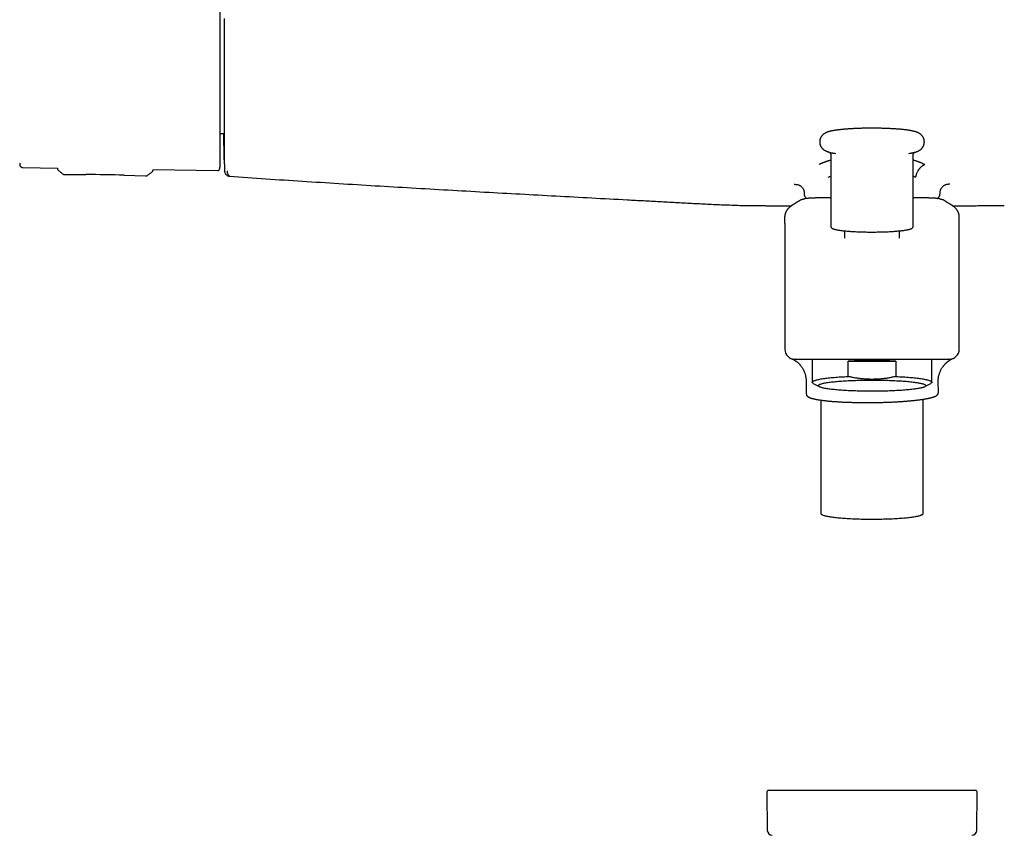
# Model space of a CAD drawing. Header units: millimetres. Extents: x 8 to 1764, y 12 to 2805.
# Tile 13 of 26: x 726 to 924, y 1449 to 1612. Entities that reach past the tile are written whole.
import ezdxf

# ---------------------------------------------------------------- set-up
doc = ezdxf.new("R2010")
doc.units = ezdxf.units.MM

msp = doc.modelspace()

# ---------------------------------------------------------------- linework, layer by layer
at = {"color": 7, "linetype": 'Continuous', "lineweight": 30}
for p, q in [((766.59, 1589.6), (767.39, 1589.6)), ((889.17, 1585.19), (889.17, 1570.94)), ((889.57, 1585.67), (889.66, 1585.65)), ((905.67, 1570.94), (905.67, 1585.19)), ((727.01, 1582.76), (733.93, 1582.66)), ((767.43, 1584.31), (767.47, 1582.62)), ((733.93, 1582.66), (733.93, 1582.61)), ((733.93, 1582.61), (733.93, 1582.55)), ((733.93, 1582.61), (733.93, 1582.61)), ((735.43, 1581.36), (739.66, 1581.35)), ((735.43, 1581.36), (735.43, 1581.36)), ((747.36, 1581.22), (751.59, 1581.08)), ((751.59, 1581.08), (751.6, 1581.08)), ((752.93, 1581.88), (752.97, 1581.91)), ((753.14, 1582.36), (753.13, 1582.27)), ((753.13, 1582.27), (753.13, 1582.28)), ((753.14, 1582.36), (766.1, 1582.16)), ((767.47, 1582.4), (767.48, 1582.36)), ((768.36, 1581.05), (768.48, 1581.03)), ((888.63, 1580.86), (889.17, 1581.05)), ((884.61, 1576.59), (884.58, 1576.59)), ((910.22, 1576.59), (910.25, 1576.59)), ((879.92, 1572.99), (879.92, 1572.91)), ((879.92, 1572.42), (879.92, 1572.91)), ((914.92, 1572.91), (914.92, 1572.99)), ((914.92, 1572.42), (914.92, 1572.91)), ((879.92, 1571.63), (879.92, 1571.89)), ((879.92, 1571.63), (879.92, 1560.64)), ((905.67, 1570.94), (905.67, 1570.94)), ((914.92, 1571.63), (914.92, 1571.89)), ((914.92, 1560.64), (914.92, 1571.63)), ((891.88, 1570.06), (891.87, 1568.6)), ((902.96, 1568.6), (902.95, 1570.06)), ((879.92, 1560.64), (879.92, 1546.3)), ((914.92, 1546.3), (914.92, 1560.64)), ((881.98, 1544.3), (881.92, 1544.3)), ((885.42, 1544.3), (885.42, 1539.67)), ((892.62, 1540.82), (892.62, 1543.91)), ((892.62, 1543.91), (902.21, 1543.91)), ((902.21, 1543.91), (902.21, 1540.82)), ((909.42, 1539.67), (909.42, 1544.3)), ((912.92, 1544.3), (912.85, 1544.3)), ((884.21, 1539.91), (884.23, 1537.32)), ((885.62, 1539.44), (886.8, 1538.78)), ((908.04, 1538.78), (909.22, 1539.44)), ((910.73, 1537.58), (910.71, 1539.86)), ((887.17, 1536.08), (887.17, 1513.3)), ((907.67, 1513.3), (907.67, 1536.25)), ((876.34, 1457.46), (876.41, 1449.7)), ((876.64, 1457.76), (918.2, 1457.76)), ((918.43, 1449.7), (918.5, 1457.46))]:
    msp.add_line(p, q, dxfattribs=at)
at = {"color": 7, "linetype": 'Continuous', "lineweight": 30, "flags": 128}
for points in [[(767.43, 1612.68), (767.43, 1612.44), (767.43, 1612.19), (767.43, 1611.94), (767.43, 1611.7), (767.43, 1611.53), (767.43, 1611.11), (767.43, 1610.64), (767.43, 1610.16), (767.43, 1609.65), (767.43, 1609.09), (767.43, 1608.48), (767.43, 1607.97), (767.43, 1607.48), (767.43, 1607.01), (767.43, 1606.58), (767.43, 1606.18), (767.43, 1605.78), (767.43, 1605.41), (767.43, 1605.32), (767.43, 1605.24), (767.43, 1605.15), (767.43, 1605.07), (767.43, 1604.99), (767.43, 1604.92), (767.43, 1604.02), (767.43, 1603.13), (767.43, 1602.24), (767.43, 1601.36), (767.43, 1600.48), (767.43, 1600.12), (767.43, 1599.78), (767.43, 1599.44), (767.43, 1599.1), (767.43, 1598.76), (767.43, 1598.69), (767.43, 1598.62), (767.43, 1598.55), (767.43, 1598.48), (767.43, 1598.41), (767.43, 1598.4), (767.43, 1598.37), (767.43, 1598.31), (767.43, 1598.2), (767.43, 1598.05), (767.43, 1597.86), (767.43, 1597.62), (767.43, 1597.33), (767.43, 1597), (767.43, 1596.86), (767.43, 1596.72), (767.43, 1596.56), (767.43, 1596.41), (767.43, 1596.25), (767.43, 1596.16), (767.43, 1595.27), (767.43, 1594.48), (767.43, 1593.7), (767.43, 1593), (767.43, 1592.32), (767.43, 1591.65), (767.43, 1591), (767.43, 1590.36), (767.43, 1590.32), (767.43, 1590.27), (767.43, 1590.22), (767.43, 1590.17), (767.43, 1590.11), (767.43, 1590.05), (767.43, 1589.99), (767.43, 1589.8), (767.43, 1589.58), (767.43, 1589.42), (767.43, 1589.24), (767.43, 1589.05), (767.43, 1588.87), (767.43, 1588.71), (767.43, 1588.4), (767.43, 1588.11), (767.43, 1587.86), (767.43, 1587.63), (767.43, 1587.48), (767.43, 1587.32), (767.43, 1587.15), (767.43, 1586.98), (767.43, 1586.79), (767.43, 1586.6), (767.43, 1586.4), (767.43, 1586.2), (767.43, 1586.03), (767.43, 1585.88), (767.43, 1585.76), (767.43, 1585.67), (767.43, 1585.58), (767.43, 1585.49), (767.43, 1585.38), (767.43, 1585.27), (767.43, 1585.18), (767.43, 1585.09), (767.43, 1585), (767.43, 1584.92), (767.43, 1584.83), (767.43, 1584.76), (767.43, 1584.7), (767.43, 1584.68), (767.43, 1584.65), (767.43, 1584.64), (767.43, 1584.63), (767.43, 1584.62), (767.43, 1584.58), (767.43, 1584.54), (767.43, 1584.5), (767.43, 1584.45), (767.43, 1584.41), (767.43, 1584.37), (767.43, 1584.34), (767.43, 1584.32), (767.43, 1584.31)], [(889.7, 1585.65), (889.89, 1585.62), (890.09, 1585.58)], [(885.62, 1539.44), (885.59, 1539.46), (885.53, 1539.5), (885.48, 1539.54), (885.45, 1539.58), (885.42, 1539.63), (885.42, 1539.67), (885.42, 1539.71), (885.45, 1539.76), (885.48, 1539.8), (885.53, 1539.84), (885.59, 1539.88), (885.67, 1539.92), (885.76, 1539.97), (885.86, 1540.01), (885.98, 1540.05), (886.11, 1540.09), (886.25, 1540.13), (886.41, 1540.17), (886.58, 1540.21), (886.76, 1540.25), (886.95, 1540.28), (887.16, 1540.32), (887.38, 1540.36), (887.61, 1540.39), (887.85, 1540.43), (888.1, 1540.46), (888.37, 1540.49), (888.64, 1540.53), (888.92, 1540.56), (889.22, 1540.59), (889.52, 1540.61), (889.84, 1540.64), (890.16, 1540.67), (890.49, 1540.69), (890.82, 1540.72), (891.17, 1540.74), (891.52, 1540.76), (891.88, 1540.78), (892.25, 1540.8), (892.62, 1540.82)], [(886.62, 1538.98), (886.62, 1539.02), (886.65, 1539.06), (886.68, 1539.1), (886.73, 1539.14), (886.79, 1539.18), (886.87, 1539.22), (886.96, 1539.26), (887.06, 1539.3), (887.18, 1539.34), (887.31, 1539.38), (887.45, 1539.41), (887.6, 1539.45), (887.77, 1539.49), (887.95, 1539.52), (888.15, 1539.56), (888.35, 1539.59), (888.57, 1539.63), (888.8, 1539.66), (889.03, 1539.69), (889.28, 1539.72), (889.54, 1539.75), (889.82, 1539.78), (890.1, 1539.81), (890.39, 1539.84), (890.68, 1539.86), (890.99, 1539.89), (891.31, 1539.91), (891.63, 1539.93), (891.96, 1539.95), (892.3, 1539.97), (892.64, 1539.99), (893, 1540.01), (893.35, 1540.03), (893.71, 1540.04), (894.08, 1540.05), (894.45, 1540.07), (894.83, 1540.08), (895.2, 1540.09), (895.58, 1540.09), (895.97, 1540.1), (896.35, 1540.1), (896.74, 1540.11), (897.13, 1540.11), (897.51, 1540.11), (897.9, 1540.11), (898.29, 1540.11), (898.68, 1540.1), (899.06, 1540.1), (899.44, 1540.09), (899.82, 1540.08), (900.2, 1540.07), (900.57, 1540.06), (900.94, 1540.05), (901.3, 1540.03), (901.66, 1540.02), (902.02, 1540), (902.36, 1539.98), (902.71, 1539.96), (903.04, 1539.94), (903.37, 1539.92), (903.69, 1539.9), (904, 1539.88), (904.3, 1539.85), (904.6, 1539.82), (904.88, 1539.8), (905.16, 1539.77), (905.42, 1539.74), (905.68, 1539.71), (905.92, 1539.68), (906.16, 1539.64), (906.38, 1539.61), (906.59, 1539.58), (906.79, 1539.54), (906.97, 1539.51), (907.15, 1539.47), (907.31, 1539.43), (907.46, 1539.4), (907.6, 1539.36), (907.72, 1539.32), (907.83, 1539.28), (907.93, 1539.24), (908.01, 1539.2), (908.08, 1539.16), (908.13, 1539.12), (908.17, 1539.08), (908.2, 1539.04), (908.22, 1539), (908.22, 1538.96), (908.2, 1538.92), (908.17, 1538.88), (908.13, 1538.84), (908.08, 1538.8), (908.01, 1538.76), (907.93, 1538.72), (907.83, 1538.68), (907.72, 1538.64), (907.6, 1538.6), (907.46, 1538.57), (907.31, 1538.53), (907.15, 1538.49), (906.97, 1538.45), (906.79, 1538.42), (906.59, 1538.38), (906.38, 1538.35), (906.16, 1538.32), (905.92, 1538.28), (905.68, 1538.25), (905.42, 1538.22), (905.16, 1538.19), (904.88, 1538.16), (904.6, 1538.14), (904.3, 1538.11), (904, 1538.09), (903.69, 1538.06), (903.37, 1538.04), (903.04, 1538.02), (902.71, 1538), (902.36, 1537.98), (902.02, 1537.96), (901.66, 1537.94), (901.3, 1537.93), (900.94, 1537.91), (900.57, 1537.9), (900.2, 1537.89), (899.82, 1537.88), (899.44, 1537.87), (899.06, 1537.86), (898.68, 1537.86), (898.29, 1537.86), (897.9, 1537.85), (897.51, 1537.85), (897.13, 1537.85), (896.74, 1537.85), (896.35, 1537.86), (895.97, 1537.86), (895.58, 1537.87), (895.2, 1537.88), (894.83, 1537.88), (894.45, 1537.9), (894.08, 1537.91), (893.71, 1537.92), (893.35, 1537.93), (893, 1537.95), (892.64, 1537.97), (892.3, 1537.99), (891.96, 1538.01), (891.63, 1538.03), (891.31, 1538.05), (890.99, 1538.07), (890.68, 1538.1), (890.39, 1538.12), (890.1, 1538.15), (889.82, 1538.18), (889.54, 1538.21), (889.28, 1538.24), (889.03, 1538.27), (888.8, 1538.3), (888.57, 1538.33), (888.35, 1538.37), (888.15, 1538.4), (887.95, 1538.44), (887.77, 1538.47), (887.6, 1538.51), (887.45, 1538.55), (887.31, 1538.58), (887.18, 1538.62), (887.06, 1538.66), (886.96, 1538.7), (886.87, 1538.74), (886.79, 1538.78), (886.73, 1538.82), (886.68, 1538.86), (886.65, 1538.9), (886.62, 1538.94), (886.62, 1538.98)], [(902.21, 1540.82), (902.59, 1540.8), (902.95, 1540.78), (903.31, 1540.76), (903.67, 1540.74), (904.01, 1540.72), (904.35, 1540.69), (904.68, 1540.67), (905, 1540.64), (905.31, 1540.61), (905.62, 1540.59), (905.91, 1540.56), (906.2, 1540.53), (906.47, 1540.49), (906.73, 1540.46), (906.98, 1540.43), (907.23, 1540.39), (907.46, 1540.36), (907.67, 1540.32), (907.88, 1540.28), (908.08, 1540.25), (908.26, 1540.21), (908.43, 1540.17), (908.58, 1540.13), (908.73, 1540.09), (908.86, 1540.05), (908.97, 1540.01), (909.08, 1539.97), (909.17, 1539.92), (909.24, 1539.88), (909.31, 1539.84), (909.36, 1539.8), (909.39, 1539.76), (909.41, 1539.71), (909.42, 1539.67), (909.41, 1539.63), (909.39, 1539.58), (909.36, 1539.54), (909.31, 1539.5), (909.24, 1539.46), (909.22, 1539.44)], [(887.17, 1513.3), (887.17, 1513.26), (887.2, 1513.22), (887.23, 1513.18), (887.28, 1513.14), (887.34, 1513.1), (887.41, 1513.06), (887.5, 1513.02), (887.61, 1512.98), (887.72, 1512.94), (887.85, 1512.9), (887.99, 1512.87), (888.15, 1512.83), (888.31, 1512.79), (888.49, 1512.75), (888.68, 1512.72), (888.89, 1512.69), (889.1, 1512.65), (889.33, 1512.62), (889.56, 1512.59), (889.81, 1512.56), (890.07, 1512.53), (890.33, 1512.5), (890.61, 1512.47), (890.9, 1512.44), (891.19, 1512.42), (891.5, 1512.39), (891.81, 1512.37), (892.13, 1512.35), (892.45, 1512.33), (892.78, 1512.31), (893.12, 1512.29), (893.47, 1512.27), (893.82, 1512.26), (894.17, 1512.25), (894.53, 1512.23), (894.9, 1512.22), (895.26, 1512.21), (895.63, 1512.2), (896, 1512.2), (896.38, 1512.19), (896.75, 1512.19), (897.13, 1512.19), (897.51, 1512.19), (897.88, 1512.19), (898.26, 1512.19), (898.63, 1512.2), (899.01, 1512.2), (899.38, 1512.21), (899.75, 1512.22), (900.11, 1512.23), (900.47, 1512.24), (900.83, 1512.25), (901.18, 1512.27), (901.53, 1512.28), (901.87, 1512.3), (902.21, 1512.32), (902.54, 1512.34), (902.86, 1512.36), (903.18, 1512.38), (903.48, 1512.4), (903.78, 1512.43), (904.07, 1512.46), (904.36, 1512.48), (904.63, 1512.51), (904.89, 1512.54), (905.14, 1512.57), (905.39, 1512.6), (905.62, 1512.63), (905.84, 1512.67), (906.05, 1512.7), (906.24, 1512.74), (906.43, 1512.77), (906.6, 1512.81), (906.76, 1512.85), (906.91, 1512.88), (907.05, 1512.92), (907.17, 1512.96), (907.28, 1513), (907.38, 1513.04), (907.46, 1513.08), (907.53, 1513.12), (907.58, 1513.16), (907.62, 1513.2), (907.65, 1513.24), (907.67, 1513.28), (907.67, 1513.3)]]:
    msp.add_lwpolyline(points, dxfattribs=at)
at = {"color": 7, "linetype": 'Continuous', "lineweight": 30}
for centre, radius, start, end in [((902.76, 1598.99), 13.55, 278.6567, 280.6826), ((728.85, 1583.72), 2.48, 181.2169, 190.5381), ((739.15, 1331.35), 250, 88.1172, 89.8829), ((881.92, 1546.3), 2, 180, 270), ((912.92, 1546.3), 2, 270, 0), ((897.42, 1434.74), 109.27, 87.4846, 92.5154), ((876.64, 1457.46), 0.3, 90, 180.5), ((918.2, 1457.46), 0.3, 359.5, 90), ((877.41, 1449.71), 1, 180.5, 267.3946), ((917.43, 1449.71), 1, 272.6054, 359.5)]:
    msp.add_arc(centre, radius, start, end, dxfattribs=at)
for points, knots in [([(766.59, 1605.07), (766.59, 1605.35), (766.59, 1605.92), (766.59, 1606.78), (766.59, 1607.65), (766.59, 1608.53), (766.59, 1609.34), (766.59, 1610.1), (766.59, 1610.79), (766.59, 1611.49), (766.59, 1612.18), (766.59, 1612.93), (766.59, 1613.74), (766.59, 1614.61), (766.59, 1615.46), (766.59, 1616.29), (766.59, 1617.1), (766.59, 1617.89), (766.59, 1618.65), (766.59, 1619.38), (766.59, 1620.1), (766.59, 1620.78), (766.59, 1621.44), (766.59, 1622.06), (766.59, 1622.64), (766.59, 1623.15), (766.59, 1623.59), (766.59, 1623.97), (766.59, 1624.33), (766.59, 1624.65), (766.59, 1624.99), (766.59, 1625.31), (766.59, 1625.62), (766.59, 1625.88), (766.59, 1626.11), (766.59, 1626.3), (766.59, 1626.45), (766.59, 1626.56), (766.59, 1626.63), (766.59, 1626.66), (766.59, 1626.67)], [0, 0, 0, 0, 0.025584, 0.05117, 0.077404, 0.103828, 0.130677, 0.152041, 0.173419, 0.195242, 0.217142, 0.23906, 0.267512, 0.29597, 0.324782, 0.353689, 0.382787, 0.411491, 0.440267, 0.469148, 0.498049, 0.527491, 0.556939, 0.586301, 0.615625, 0.644825, 0.667655, 0.690501, 0.713078, 0.735595, 0.75813, 0.786264, 0.814404, 0.842056, 0.86955, 0.896665, 0.922944, 0.949025, 0.974507, 1, 1, 1, 1]), ([(766.59, 1583.13), (766.59, 1583.13), (766.59, 1583.15), (766.59, 1583.21), (766.59, 1583.3), (766.59, 1583.44), (766.59, 1583.6), (766.59, 1583.79), (766.59, 1583.98), (766.59, 1584.2), (766.59, 1584.44), (766.59, 1584.73), (766.59, 1585.06), (766.59, 1585.43), (766.59, 1585.84), (766.59, 1586.29), (766.59, 1586.76), (766.59, 1587.27), (766.59, 1587.82), (766.59, 1588.39), (766.59, 1588.99), (766.59, 1589.62), (766.59, 1590.27), (766.59, 1590.95), (766.59, 1591.66), (766.59, 1592.38), (766.59, 1593.12), (766.59, 1593.88), (766.59, 1594.65), (766.59, 1595.44), (766.59, 1596.23), (766.59, 1597.07), (766.59, 1597.94), (766.59, 1598.85), (766.59, 1599.76), (766.59, 1600.67), (766.59, 1601.57), (766.59, 1602.46), (766.59, 1603.34), (766.59, 1604.21), (766.59, 1604.78), (766.59, 1605.07)], [0, 0, 0, 0, 0.025655, 0.051318, 0.077645, 0.104165, 0.131122, 0.152575, 0.174043, 0.195965, 0.217964, 0.239981, 0.265503, 0.291024, 0.316763, 0.342682, 0.368622, 0.394823, 0.421023, 0.44731, 0.473645, 0.500002, 0.526343, 0.552683, 0.57897, 0.605165, 0.631381, 0.657306, 0.68323, 0.708969, 0.734485, 0.760022, 0.788024, 0.816032, 0.84351, 0.870819, 0.897719, 0.923762, 0.949595, 0.974792, 1, 1, 1, 1]), ([(897.42, 1590.66), (897.31, 1590.66), (897.15, 1590.66), (896.91, 1590.66), (896.71, 1590.66), (896.47, 1590.66), (896.21, 1590.65), (895.95, 1590.65), (895.67, 1590.64), (895.4, 1590.64), (895.12, 1590.63), (894.83, 1590.62), (894.55, 1590.61), (894.27, 1590.6), (893.99, 1590.59), (893.71, 1590.58), (893.43, 1590.56), (893.16, 1590.55), (892.89, 1590.53), (892.62, 1590.51), (892.36, 1590.49), (892.1, 1590.47), (891.85, 1590.45), (891.61, 1590.43), (891.37, 1590.41), (891.13, 1590.38), (890.9, 1590.36), (890.68, 1590.33), (890.47, 1590.3), (890.26, 1590.27), (890.06, 1590.25), (889.86, 1590.21), (889.67, 1590.18), (889.48, 1590.15), (889.3, 1590.11), (889.12, 1590.07), (888.94, 1590.03), (888.76, 1589.98), (888.58, 1589.92), (888.4, 1589.86), (888.24, 1589.79), (888.11, 1589.73), (887.99, 1589.66), (887.87, 1589.6), (887.77, 1589.53), (887.67, 1589.45), (887.57, 1589.37), (887.48, 1589.28), (887.39, 1589.18), (887.31, 1589.08), (887.23, 1588.97), (887.16, 1588.84), (887.09, 1588.72), (887.03, 1588.58), (886.99, 1588.44), (886.95, 1588.29), (886.93, 1588.14), (886.92, 1587.98), (886.92, 1587.83), (886.93, 1587.68), (886.96, 1587.52), (886.99, 1587.37), (887.04, 1587.23), (887.1, 1587.09), (887.18, 1586.95), (887.26, 1586.83), (887.34, 1586.71), (887.44, 1586.6), (887.54, 1586.5), (887.63, 1586.41), (887.73, 1586.34), (887.84, 1586.26), (887.95, 1586.19), (888.08, 1586.12), (888.22, 1586.05), (888.38, 1585.99), (888.56, 1585.92), (888.76, 1585.86), (888.97, 1585.8), (889.16, 1585.75), (889.36, 1585.71), (889.56, 1585.67), (889.73, 1585.64), (889.85, 1585.62), (889.89, 1585.61)], [0, 0, 0, 0, 0.015489, 0.021903, 0.032529, 0.043578, 0.055436, 0.067812, 0.080586, 0.093665, 0.106982, 0.120488, 0.134145, 0.147926, 0.161809, 0.175778, 0.189818, 0.20392, 0.218076, 0.232279, 0.246524, 0.260808, 0.275129, 0.289486, 0.303881, 0.318315, 0.332792, 0.347319, 0.361905, 0.376562, 0.391307, 0.406165, 0.42117, 0.436368, 0.451829, 0.467655, 0.484, 0.501087, 0.519145, 0.537513, 0.553057, 0.56582, 0.576807, 0.586637, 0.595688, 0.604207, 0.612374, 0.620318, 0.628136, 0.635895, 0.643641, 0.651399, 0.65918, 0.666986, 0.674814, 0.68266, 0.690523, 0.698403, 0.706304, 0.71423, 0.722187, 0.730184, 0.73823, 0.746337, 0.754517, 0.762785, 0.771161, 0.779676, 0.788381, 0.79639, 0.804682, 0.813394, 0.823797, 0.835238, 0.848158, 0.863288, 0.881894, 0.90327, 0.922147, 0.939868, 0.956954, 0.973539, 0.989736, 1, 1, 1, 1]), ([(905.12, 1585.64), (905.14, 1585.65), (905.21, 1585.66), (905.35, 1585.69), (905.53, 1585.72), (905.71, 1585.76), (905.89, 1585.81), (906.07, 1585.86), (906.26, 1585.91), (906.43, 1585.98), (906.59, 1586.04), (906.73, 1586.11), (906.85, 1586.17), (906.96, 1586.24), (907.07, 1586.31), (907.16, 1586.38), (907.26, 1586.46), (907.35, 1586.55), (907.44, 1586.65), (907.53, 1586.75), (907.61, 1586.87), (907.68, 1586.99), (907.74, 1587.12), (907.8, 1587.25), (907.85, 1587.4), (907.88, 1587.54), (907.91, 1587.7), (907.92, 1587.85), (907.92, 1588), (907.9, 1588.16), (907.88, 1588.31), (907.84, 1588.46), (907.79, 1588.6), (907.73, 1588.74), (907.66, 1588.88), (907.58, 1589.01), (907.49, 1589.12), (907.4, 1589.23), (907.3, 1589.33), (907.2, 1589.42), (907.11, 1589.5), (907, 1589.57), (906.89, 1589.64), (906.76, 1589.71), (906.62, 1589.78), (906.46, 1589.85), (906.27, 1589.91), (906.07, 1589.98), (905.87, 1590.03), (905.67, 1590.08), (905.48, 1590.12), (905.28, 1590.16), (905.08, 1590.2), (904.87, 1590.23), (904.66, 1590.26), (904.44, 1590.29), (904.22, 1590.32), (903.99, 1590.35), (903.75, 1590.38), (903.51, 1590.4), (903.26, 1590.43), (903.01, 1590.45), (902.75, 1590.47), (902.48, 1590.49), (902.21, 1590.51), (901.94, 1590.53), (901.66, 1590.55), (901.37, 1590.56), (901.08, 1590.58), (900.79, 1590.59), (900.49, 1590.6), (900.19, 1590.62), (899.89, 1590.63), (899.59, 1590.63), (899.29, 1590.64), (898.98, 1590.65), (898.68, 1590.65), (898.39, 1590.66), (898.13, 1590.66), (897.9, 1590.66), (897.68, 1590.66), (897.51, 1590.66), (897.42, 1590.66)], [0, 0, 0, 0, 0.003503, 0.018915, 0.034594, 0.050643, 0.067219, 0.084546, 0.102859, 0.121487, 0.137249, 0.150193, 0.161334, 0.171303, 0.180481, 0.189121, 0.197403, 0.205459, 0.213386, 0.221255, 0.22911, 0.236978, 0.244869, 0.252785, 0.260723, 0.26868, 0.276653, 0.284644, 0.292656, 0.300694, 0.308764, 0.316873, 0.325033, 0.333254, 0.341549, 0.349934, 0.358428, 0.367063, 0.375891, 0.384012, 0.392422, 0.401256, 0.411806, 0.423408, 0.436511, 0.451854, 0.470722, 0.492399, 0.511542, 0.529513, 0.546841, 0.563659, 0.580084, 0.596206, 0.61209, 0.627786, 0.643332, 0.658756, 0.674079, 0.689318, 0.704486, 0.719593, 0.734649, 0.749658, 0.764627, 0.77956, 0.794459, 0.809326, 0.824163, 0.838967, 0.853739, 0.868473, 0.883161, 0.897791, 0.912337, 0.926755, 0.940945, 0.954665, 0.967905, 0.977292, 0.986672, 1, 1, 1, 1]), ([(767.43, 1584.31), (767.43, 1584.31), (767.43, 1584.32), (767.43, 1584.34), (767.43, 1584.37), (767.43, 1584.43), (767.43, 1584.49), (767.42, 1584.57), (767.42, 1584.68), (767.42, 1584.78), (767.42, 1584.86), (767.42, 1584.9), (767.42, 1584.94), (767.42, 1584.99), (767.42, 1585.03), (767.41, 1585.13), (767.41, 1585.28), (767.41, 1585.45), (767.4, 1585.58), (767.4, 1585.64), (767.4, 1585.71), (767.4, 1585.78), (767.4, 1585.87), (767.4, 1586.04), (767.39, 1586.3), (767.39, 1586.58), (767.38, 1586.78), (767.38, 1586.89), (767.38, 1586.99), (767.38, 1587.1), (767.37, 1587.21), (767.37, 1587.36), (767.37, 1587.57), (767.36, 1587.82), (767.36, 1588.08), (767.35, 1588.35), (767.35, 1588.63), (767.35, 1588.91), (767.34, 1589.23), (767.34, 1589.46), (767.34, 1589.6), (767.34, 1589.6)], [0, 0, 0, 0, 0.036105, 0.072198, 0.108305, 0.14445, 0.18066, 0.215184, 0.259452, 0.303727, 0.31533, 0.326937, 0.33855, 0.350169, 0.361795, 0.373428, 0.420575, 0.467705, 0.480053, 0.492405, 0.504761, 0.517123, 0.532274, 0.550663, 0.60571, 0.660656, 0.675042, 0.689428, 0.703818, 0.718211, 0.73261, 0.747016, 0.777461, 0.807922, 0.838414, 0.868953, 0.899554, 0.930233, 0.958127, 0.999633, 1, 1, 1, 1]), ([(888.89, 1585.82), (888.89, 1585.82), (888.91, 1585.8), (888.94, 1585.77), (888.98, 1585.73), (889.02, 1585.68), (889.05, 1585.62), (889.09, 1585.55), (889.12, 1585.47), (889.15, 1585.38), (889.17, 1585.28), (889.17, 1585.22), (889.17, 1585.19)], [0, 0, 0, 0, 0.07726, 0.179842, 0.280218, 0.379714, 0.479593, 0.580826, 0.684134, 0.79006, 0.898724, 1, 1, 1, 1]), ([(905.67, 1585.19), (905.67, 1585.19), (905.67, 1585.23), (905.67, 1585.3), (905.69, 1585.41), (905.72, 1585.5), (905.76, 1585.58), (905.8, 1585.65), (905.84, 1585.71), (905.87, 1585.75), (905.91, 1585.79), (905.94, 1585.81), (905.95, 1585.82), (905.95, 1585.82)], [0, 0, 0, 0, 0.0113, 0.124984, 0.240145, 0.356236, 0.459835, 0.562279, 0.664308, 0.766595, 0.870434, 0.977229, 1, 1, 1, 1]), ([(726.41, 1583.27), (726.43, 1583.22), (726.45, 1583.12), (726.54, 1582.99), (726.65, 1582.88), (726.77, 1582.81), (726.89, 1582.77), (726.97, 1582.77), (727.01, 1582.76)], [0, 0, 0, 0, 0.1785638, 0.3677159, 0.5616327, 0.7130869, 0.8600931, 1, 1, 1, 1]), ([(766.49, 1582.44), (766.52, 1582.56), (766.58, 1582.78), (766.59, 1583.01), (766.59, 1583.13)], [0, 0, 0, 0, 0.5045756, 1, 1, 1, 1]), ([(889.17, 1584.28), (889.16, 1584.28), (889.1, 1584.26), (888.96, 1584.21), (888.78, 1584.15), (888.64, 1584.1), (888.54, 1584.07), (888.45, 1584.03), (888.35, 1584), (888.26, 1583.97), (888.17, 1583.93), (888.07, 1583.9), (887.98, 1583.86), (887.88, 1583.83), (887.78, 1583.79), (887.7, 1583.76), (887.64, 1583.73), (887.59, 1583.71), (887.52, 1583.69), (887.43, 1583.65), (887.32, 1583.61), (887.22, 1583.57), (887.1, 1583.51), (886.96, 1583.46), (886.86, 1583.41), (886.81, 1583.39)], [0, 0, 0, 0, 0.004082, 0.078969, 0.163267, 0.212958, 0.251081, 0.28917, 0.327226, 0.365246, 0.403231, 0.44118, 0.482881, 0.524537, 0.566147, 0.60771, 0.624028, 0.646081, 0.676943, 0.716581, 0.764943, 0.816717, 0.851949, 0.929681, 1, 1, 1, 1]), ([(908.03, 1583.39), (907.9, 1583.44), (907.64, 1583.54), (907.36, 1583.65), (907.2, 1583.72), (907.15, 1583.74), (907.1, 1583.76), (907.05, 1583.78), (907, 1583.8), (906.95, 1583.82), (906.9, 1583.83), (906.84, 1583.86), (906.76, 1583.89), (906.64, 1583.93), (906.49, 1583.99), (906.31, 1584.06), (906.08, 1584.14), (905.87, 1584.21), (905.72, 1584.26), (905.67, 1584.28)], [0, 0, 0, 0, 0.172168, 0.345319, 0.367103, 0.388884, 0.410659, 0.432428, 0.454193, 0.475953, 0.493602, 0.515756, 0.547958, 0.597867, 0.661265, 0.738141, 0.828497, 0.93235, 1, 1, 1, 1]), ([(906.21, 1580.86), (906.21, 1580.86), (906.21, 1580.87), (906.21, 1580.88), (906.22, 1580.92), (906.23, 1580.96), (906.24, 1581), (906.25, 1581.03), (906.26, 1581.07), (906.27, 1581.1), (906.27, 1581.14), (906.29, 1581.19), (906.3, 1581.23), (906.34, 1581.38), (906.41, 1581.62), (906.53, 1581.87), (906.62, 1582.04), (906.67, 1582.14), (906.73, 1582.23), (906.79, 1582.32), (906.85, 1582.4), (906.91, 1582.49), (906.98, 1582.58), (907.06, 1582.67), (907.13, 1582.76), (907.21, 1582.84), (907.29, 1582.92), (907.37, 1582.99), (907.46, 1583.07), (907.57, 1583.15), (907.71, 1583.23), (907.86, 1583.31), (907.97, 1583.36), (908.03, 1583.39)], [0, 0, 0, 0, 0.001455, 0.003712, 0.015413, 0.034635, 0.042743, 0.051719, 0.061577, 0.072337, 0.084021, 0.096654, 0.110269, 0.1249, 0.225908, 0.326635, 0.359709, 0.392302, 0.424282, 0.455526, 0.48592, 0.515368, 0.55214, 0.58868, 0.624839, 0.660483, 0.695497, 0.72979, 0.763301, 0.810676, 0.866388, 0.9295, 1, 1, 1, 1]), ([(733.93, 1582.55), (733.94, 1582.53), (733.94, 1582.47), (733.96, 1582.41), (733.99, 1582.36), (734, 1582.35)], [0, 0, 0, 0, 0.257405, 0.805383, 1, 1, 1, 1]), ([(734, 1582.35), (734.01, 1582.33), (734.04, 1582.27), (734.09, 1582.23), (734.12, 1582.21)], [0, 0, 0, 0, 0.454079, 1, 1, 1, 1]), ([(734.12, 1582.21), (734.26, 1582.09), (734.55, 1581.86), (734.85, 1581.63), (734.99, 1581.51)], [0, 0, 0, 0, 0.509729, 1, 1, 1, 1]), ([(734.12, 1582.21), (734.12, 1582.21), (734.12, 1582.21), (734.12, 1582.21), (734.12, 1582.21)], [0, 0, 0, 0, 0.5000008, 1, 1, 1, 1]), ([(734.99, 1581.51), (735.02, 1581.49), (735.08, 1581.44), (735.19, 1581.4), (735.31, 1581.37), (735.38, 1581.36), (735.42, 1581.36)], [0, 0, 0, 0, 0.241258, 0.489435, 0.74427, 1, 1, 1, 1]), ([(751.6, 1581.08), (751.64, 1581.08), (751.71, 1581.08), (751.83, 1581.11), (751.94, 1581.15), (752.01, 1581.19), (752.04, 1581.22)], [0, 0, 0, 0, 0.259442, 0.513212, 0.759452, 1, 1, 1, 1]), ([(752.04, 1581.21), (752.18, 1581.32), (752.48, 1581.55), (752.78, 1581.77), (752.93, 1581.88)], [0, 0, 0, 0, 0.489878, 1, 1, 1, 1]), ([(752.93, 1581.88), (752.96, 1581.91), (753.02, 1581.96), (753.08, 1582.05), (753.12, 1582.16), (753.13, 1582.23), (753.13, 1582.27)], [0, 0, 0, 0, 0.246772, 0.5, 0.753228, 1, 1, 1, 1]), ([(766.1, 1582.16), (766.14, 1582.16), (766.2, 1582.17), (766.29, 1582.2), (766.38, 1582.26), (766.45, 1582.34), (766.48, 1582.41), (766.49, 1582.45)], [0, 0, 0, 0, 0.180173, 0.369594, 0.562929, 0.787408, 1, 1, 1, 1]), ([(767.47, 1582.62), (767.47, 1582.62), (767.47, 1582.6), (767.47, 1582.57), (767.47, 1582.55), (767.47, 1582.53), (767.47, 1582.51), (767.47, 1582.49), (767.47, 1582.47), (767.47, 1582.45), (767.47, 1582.43), (767.47, 1582.42), (767.47, 1582.41), (767.47, 1582.4)], [0, 0, 0, 0, 0.0749989, 0.1518998, 0.230705, 0.3114163, 0.3940355, 0.4785644, 0.5528664, 0.6548456, 0.76336, 0.8784111, 1, 1, 1, 1]), ([(767.47, 1582.36), (767.47, 1582.34), (767.48, 1582.31), (767.48, 1582.27), (767.48, 1582.23), (767.48, 1582.19), (767.48, 1582.16), (767.48, 1582.14), (767.48, 1582.11), (767.48, 1582.09), (767.48, 1582.07), (767.48, 1582.05), (767.48, 1582.04), (767.48, 1582.03), (767.48, 1582.02), (767.48, 1582.01), (767.48, 1582), (767.48, 1582), (767.48, 1581.99), (767.49, 1581.99), (767.49, 1581.99)], [0, 0, 0, 0, 0.064082, 0.132557, 0.199451, 0.264791, 0.32856, 0.389649, 0.449199, 0.507206, 0.563666, 0.619562, 0.673861, 0.726574, 0.777704, 0.827249, 0.874365, 0.91995, 0.964003, 1, 1, 1, 1]), ([(767.49, 1581.99), (767.49, 1581.96), (767.5, 1581.86), (767.55, 1581.7), (767.64, 1581.52), (767.77, 1581.36), (767.93, 1581.22), (768.11, 1581.12), (768.29, 1581.05), (768.42, 1581.03), (768.48, 1581.03)], [0, 0, 0, 0, 0.063235, 0.194976, 0.330845, 0.469042, 0.607256, 0.743173, 0.874993, 1, 1, 1, 1]), ([(767.98, 1582.12), (767.98, 1582.08), (767.98, 1582), (767.98, 1581.93), (767.98, 1581.89), (767.98, 1581.87)], [0, 0, 0, 0, 0.333903, 0.66734, 1, 1, 1, 1]), ([(767.98, 1581.87), (768, 1581.81), (768.02, 1581.7), (768.1, 1581.53), (768.2, 1581.36), (768.32, 1581.2), (768.43, 1581.08), (768.48, 1581.03)], [0, 0, 0, 0, 0.202392, 0.403568, 0.603548, 0.802352, 1, 1, 1, 1]), ([(768.48, 1581.04), (768.48, 1581.03), (768.48, 1581.03), (768.48, 1581.03), (768.48, 1581.03)], [0, 0, 0, 0, 0.074959, 1, 1, 1, 1]), ([(768.48, 1581.03), (770.92, 1580.85), (775.79, 1580.5), (783.1, 1580.03), (790.41, 1579.57), (797.72, 1579.12), (805.03, 1578.69), (812.35, 1578.27), (822, 1577.72), (833.99, 1577.07), (844.62, 1576.49), (851.54, 1576.12), (854.76, 1575.94), (857.98, 1575.77), (861.2, 1575.6), (864.42, 1575.43), (867.64, 1575.28), (869.79, 1575.22), (870.87, 1575.18)], [0, 0, 0, 0, 0.0714395, 0.1428673, 0.2142893, 0.2857104, 0.3571312, 0.428551, 0.4999692, 0.6399432, 0.7799138, 0.8113355, 0.8427571, 0.8741786, 0.9056056, 0.9370473, 0.9685093, 1, 1, 1, 1]), ([(905.67, 1581.04), (905.7, 1581.03), (905.89, 1580.97), (906.07, 1580.91), (906.21, 1580.86)], [0, 0, 0, 0, 0.199694, 1, 1, 1, 1]), ([(881.8, 1579.4), (881.89, 1579.4), (882.08, 1579.39), (882.35, 1579.37), (882.59, 1579.31), (882.8, 1579.24), (882.98, 1579.15), (883.15, 1579.03), (883.3, 1578.9), (883.43, 1578.75), (883.55, 1578.58), (883.65, 1578.41), (883.73, 1578.2), (883.78, 1577.96), (883.8, 1577.69), (883.81, 1577.51), (883.81, 1577.42)], [0, 0, 0, 0, 0.083958, 0.167762, 0.250727, 0.312563, 0.374686, 0.437218, 0.49982, 0.562416, 0.624943, 0.687387, 0.749825, 0.833033, 0.916346, 1, 1, 1, 1]), ([(913.03, 1579.4), (912.94, 1579.4), (912.77, 1579.4), (912.51, 1579.38), (912.26, 1579.32), (912.05, 1579.24), (911.87, 1579.15), (911.7, 1579.03), (911.54, 1578.9), (911.4, 1578.74), (911.28, 1578.57), (911.18, 1578.39), (911.1, 1578.18), (911.05, 1577.94), (911.03, 1577.68), (911.03, 1577.51), (911.03, 1577.42)], [0, 0, 0, 0, 0.08058, 0.16188, 0.244358, 0.307209, 0.370895, 0.435258, 0.499998, 0.564739, 0.629102, 0.692789, 0.755641, 0.838121, 0.919421, 1, 1, 1, 1]), ([(883.81, 1577.42), (883.81, 1577.38), (883.81, 1577.3), (883.84, 1577.17), (883.88, 1577.06), (883.94, 1576.92), (884.05, 1576.77), (884.18, 1576.64), (884.28, 1576.58), (884.32, 1576.56)], [0, 0, 0, 0, 0.123296, 0.2426, 0.357916, 0.469245, 0.679635, 0.874177, 1, 1, 1, 1]), ([(910.52, 1576.56), (910.54, 1576.57), (910.57, 1576.59), (910.62, 1576.62), (910.66, 1576.65), (910.7, 1576.68), (910.74, 1576.73), (910.8, 1576.79), (910.86, 1576.87), (910.91, 1576.96), (910.96, 1577.07), (911, 1577.17), (911.02, 1577.29), (911.02, 1577.38), (911.03, 1577.42)], [0, 0, 0, 0, 0.060935, 0.108788, 0.156914, 0.205314, 0.25399, 0.335388, 0.433955, 0.549686, 0.647778, 0.755529, 0.872937, 1, 1, 1, 1]), ([(870.87, 1575.18), (871, 1575.18), (871.3, 1575.17), (871.77, 1575.16), (872.3, 1575.15), (872.88, 1575.14), (873.51, 1575.13), (874.16, 1575.13), (874.85, 1575.12), (875.57, 1575.12), (876.33, 1575.11), (877.13, 1575.11), (877.67, 1575.11), (877.95, 1575.11)], [0, 0, 0, 0, 0.0561145, 0.1247796, 0.1999927, 0.2817486, 0.3700429, 0.464873, 0.5602697, 0.6614766, 0.7684968, 0.8813354, 1, 1, 1, 1]), ([(877.95, 1575.11), (878.16, 1575.11), (878.56, 1575.11), (879.15, 1575.11), (879.69, 1575.11), (880.2, 1575.1), (880.66, 1575.1), (881.02, 1575.1), (881.21, 1575.1), (881.27, 1575.1)], [0, 0, 0, 0, 0.187873, 0.363946, 0.52822, 0.680695, 0.82137, 0.950246, 1, 1, 1, 1]), ([(882.97, 1576.19), (882.95, 1576.17), (882.88, 1576.13), (882.79, 1576.07), (882.7, 1576.01), (882.63, 1575.96), (882.56, 1575.91), (882.48, 1575.86), (882.4, 1575.81), (882.31, 1575.76), (882.23, 1575.71), (882.16, 1575.66), (882.08, 1575.62), (882.01, 1575.57), (881.93, 1575.52), (881.84, 1575.47), (881.75, 1575.42), (881.67, 1575.37), (881.6, 1575.32), (881.53, 1575.28), (881.46, 1575.23), (881.37, 1575.18), (881.29, 1575.12), (881.21, 1575.06), (881.13, 1575), (881.06, 1574.95), (881, 1574.9), (880.96, 1574.87), (880.93, 1574.85), (880.9, 1574.83), (880.88, 1574.81), (880.84, 1574.77), (880.8, 1574.74), (880.75, 1574.69), (880.69, 1574.63), (880.62, 1574.57), (880.55, 1574.49), (880.48, 1574.41), (880.43, 1574.35), (880.38, 1574.28), (880.32, 1574.2), (880.27, 1574.12), (880.23, 1574.05), (880.2, 1573.99), (880.17, 1573.93), (880.13, 1573.86), (880.1, 1573.79), (880.06, 1573.7), (880.03, 1573.6), (879.99, 1573.48), (879.96, 1573.34), (879.93, 1573.17), (879.92, 1573.05), (879.92, 1572.99)], [0, 0, 0, 0, 0.015343, 0.048088, 0.069762, 0.08782, 0.105963, 0.126674, 0.149985, 0.175647, 0.199772, 0.221094, 0.239746, 0.260137, 0.284262, 0.312156, 0.338531, 0.362326, 0.383518, 0.403594, 0.427005, 0.454979, 0.483352, 0.510094, 0.535196, 0.558395, 0.577489, 0.591938, 0.599159, 0.605184, 0.613972, 0.625935, 0.641093, 0.658731, 0.677597, 0.697709, 0.723884, 0.74491, 0.760488, 0.775593, 0.792991, 0.811594, 0.827256, 0.838206, 0.84846, 0.8606, 0.874703, 0.885517, 0.900031, 0.918781, 0.941737, 0.968838, 1, 1, 1, 1]), ([(883.29, 1576.31), (883.27, 1576.31), (883.24, 1576.31), (883.19, 1576.3), (883.15, 1576.28), (883.09, 1576.26), (883.02, 1576.23), (882.97, 1576.2), (882.95, 1576.18)], [0, 0, 0, 0, 0.178901, 0.337658, 0.471654, 0.589698, 0.801815, 1, 1, 1, 1]), ([(883.89, 1576.47), (883.88, 1576.47), (883.87, 1576.47), (883.85, 1576.46), (883.83, 1576.45), (883.81, 1576.44), (883.79, 1576.43), (883.77, 1576.43), (883.75, 1576.42), (883.73, 1576.41), (883.72, 1576.41), (883.7, 1576.4), (883.68, 1576.4), (883.67, 1576.39), (883.66, 1576.39), (883.65, 1576.38), (883.64, 1576.38), (883.63, 1576.38), (883.62, 1576.38), (883.61, 1576.38), (883.6, 1576.37), (883.59, 1576.37), (883.58, 1576.37), (883.57, 1576.36), (883.55, 1576.36), (883.52, 1576.35), (883.49, 1576.35), (883.46, 1576.34), (883.41, 1576.33), (883.35, 1576.32), (883.31, 1576.32), (883.29, 1576.31)], [0, 0, 0, 0, 0.0638927, 0.1244272, 0.181604, 0.2354236, 0.2858864, 0.3329927, 0.3767428, 0.417137, 0.4541755, 0.4878587, 0.5181874, 0.5451633, 0.5687854, 0.5890534, 0.6040844, 0.6165293, 0.6269919, 0.639464, 0.6546764, 0.6722839, 0.6925335, 0.7154242, 0.7409548, 0.7747887, 0.81236, 0.8536665, 0.8987072, 0.9474833, 1, 1, 1, 1]), ([(884.58, 1576.59), (884.54, 1576.58), (884.46, 1576.58), (884.36, 1576.57), (884.28, 1576.56), (884.21, 1576.55), (884.13, 1576.54), (884.03, 1576.53), (883.93, 1576.49), (883.89, 1576.47)], [0, 0, 0, 0, 0.1477, 0.282686, 0.40517, 0.515292, 0.613302, 0.801846, 1, 1, 1, 1]), ([(887.97, 1576.7), (887.82, 1576.69), (887.5, 1576.69), (887.07, 1576.68), (886.66, 1576.67), (886.28, 1576.66), (885.9, 1576.65), (885.53, 1576.63), (885.17, 1576.62), (884.86, 1576.6), (884.69, 1576.59), (884.61, 1576.59)], [0, 0, 0, 0, 0.100009, 0.199807, 0.299489, 0.399147, 0.498864, 0.623664, 0.748703, 0.874095, 1, 1, 1, 1]), ([(888.7, 1576.71), (888.63, 1576.71), (888.37, 1576.7), (888.14, 1576.7), (887.96, 1576.7)], [0, 0, 0, 0, 0.2768729, 1, 1, 1, 1]), ([(889.17, 1576.71), (889.09, 1576.71), (888.93, 1576.71), (888.78, 1576.71), (888.71, 1576.71)], [0, 0, 0, 0, 0.486679, 1, 1, 1, 1]), ([(906.87, 1576.7), (906.72, 1576.7), (906.41, 1576.7), (906.01, 1576.71), (905.75, 1576.71), (905.67, 1576.72)], [0, 0, 0, 0, 0.401741, 0.80435, 1, 1, 1, 1]), ([(910.22, 1576.59), (910.14, 1576.59), (909.97, 1576.6), (909.67, 1576.62), (909.32, 1576.63), (908.95, 1576.65), (908.57, 1576.66), (908.19, 1576.67), (907.77, 1576.68), (907.34, 1576.69), (907.02, 1576.69), (906.86, 1576.7)], [0, 0, 0, 0, 0.124685, 0.249239, 0.373803, 0.498395, 0.598155, 0.69809, 0.798303, 0.898901, 1, 1, 1, 1]), ([(910.95, 1576.47), (910.93, 1576.48), (910.88, 1576.5), (910.81, 1576.52), (910.74, 1576.54), (910.68, 1576.55), (910.62, 1576.55), (910.55, 1576.56), (910.47, 1576.57), (910.37, 1576.58), (910.29, 1576.58), (910.25, 1576.59)], [0, 0, 0, 0, 0.102201, 0.201667, 0.298646, 0.39341, 0.492175, 0.601085, 0.721924, 0.854828, 1, 1, 1, 1]), ([(911.55, 1576.31), (911.53, 1576.32), (911.48, 1576.32), (911.43, 1576.33), (911.39, 1576.34), (911.35, 1576.35), (911.32, 1576.35), (911.29, 1576.36), (911.28, 1576.36), (911.26, 1576.36), (911.25, 1576.37), (911.24, 1576.37), (911.22, 1576.38), (911.2, 1576.38), (911.19, 1576.39), (911.17, 1576.39), (911.15, 1576.4), (911.12, 1576.41), (911.1, 1576.41), (911.08, 1576.42), (911.06, 1576.43), (911.03, 1576.44), (911.01, 1576.45), (910.99, 1576.46), (910.97, 1576.46), (910.96, 1576.47), (910.95, 1576.47)], [0, 0, 0, 0, 0.049779, 0.096285, 0.139523, 0.179495, 0.216201, 0.24964, 0.270318, 0.28953, 0.309591, 0.33214, 0.357179, 0.384708, 0.414726, 0.452894, 0.494449, 0.53939, 0.58772, 0.639438, 0.694546, 0.74961, 0.807686, 0.868776, 0.932881, 1, 1, 1, 1]), ([(911.89, 1576.18), (911.86, 1576.2), (911.81, 1576.23), (911.73, 1576.27), (911.63, 1576.3), (911.58, 1576.31), (911.55, 1576.31)], [0, 0, 0, 0, 0.1905, 0.399495, 0.658186, 1, 1, 1, 1]), ([(914.92, 1572.99), (914.91, 1573.03), (914.91, 1573.11), (914.89, 1573.23), (914.87, 1573.35), (914.85, 1573.45), (914.82, 1573.55), (914.79, 1573.65), (914.76, 1573.72), (914.74, 1573.79), (914.71, 1573.86), (914.68, 1573.92), (914.64, 1573.99), (914.59, 1574.08), (914.53, 1574.18), (914.46, 1574.28), (914.39, 1574.37), (914.32, 1574.45), (914.25, 1574.53), (914.18, 1574.61), (914.09, 1574.69), (913.99, 1574.78), (913.9, 1574.86), (913.82, 1574.92), (913.75, 1574.97), (913.69, 1575.02), (913.63, 1575.06), (913.58, 1575.1), (913.52, 1575.14), (913.46, 1575.18), (913.36, 1575.24), (913.23, 1575.32), (913.07, 1575.43), (912.91, 1575.52), (912.74, 1575.63), (912.57, 1575.73), (912.43, 1575.82), (912.31, 1575.89), (912.23, 1575.94), (912.15, 1575.99), (912.07, 1576.05), (911.99, 1576.1), (911.92, 1576.15), (911.88, 1576.18), (911.87, 1576.19)], [0, 0, 0, 0, 0.023921, 0.044929, 0.063048, 0.080031, 0.093533, 0.104727, 0.11593, 0.127335, 0.139006, 0.150499, 0.161665, 0.179719, 0.200044, 0.223992, 0.247208, 0.266811, 0.285859, 0.311327, 0.339948, 0.371264, 0.401098, 0.425544, 0.448004, 0.468985, 0.488969, 0.507967, 0.525988, 0.545365, 0.568075, 0.621579, 0.663432, 0.716443, 0.762907, 0.808258, 0.861153, 0.885643, 0.906922, 0.926181, 0.947924, 0.972566, 0.989254, 1, 1, 1, 1]), ([(913.57, 1575.1), (913.59, 1575.1), (913.8, 1575.1), (914.21, 1575.1), (914.81, 1575.11), (915.46, 1575.11), (916.16, 1575.11), (916.64, 1575.11), (916.88, 1575.11)], [0, 0, 0, 0, 0.019742, 0.188055, 0.370237, 0.566289, 0.77621, 1, 1, 1, 1]), ([(916.88, 1575.11), (917.03, 1575.11), (917.34, 1575.11), (917.82, 1575.11), (918.35, 1575.11), (918.93, 1575.12), (919.56, 1575.12), (920.21, 1575.12), (920.9, 1575.13), (921.62, 1575.14), (922.38, 1575.15), (923.17, 1575.16), (923.7, 1575.17), (923.97, 1575.18)], [0, 0, 0, 0, 0.061897, 0.130359, 0.205392, 0.286998, 0.375185, 0.469961, 0.565368, 0.666656, 0.773842, 0.886947, 1, 1, 1, 1]), ([(916.88, 1575.11), (916.88, 1575.11), (916.88, 1575.1), (916.88, 1575.11), (916.88, 1575.11)], [0, 0, 0, 0, 0.253583, 1, 1, 1, 1]), ([(923.97, 1575.18), (923.97, 1575.18), (923.97, 1575.17), (923.97, 1575.18), (923.97, 1575.18)], [0, 0, 0, 0, 0.247703, 1, 1, 1, 1]), ([(879.92, 1571.89), (879.92, 1571.95), (879.92, 1572.04), (879.92, 1572.23), (879.92, 1572.34), (879.92, 1572.42)], [0, 0, 0, 0, 0.314099, 0.50002, 1, 1, 1, 1]), ([(889.17, 1570.94), (889.17, 1570.91), (889.17, 1570.85), (889.21, 1570.77), (889.25, 1570.71), (889.29, 1570.66), (889.34, 1570.62), (889.38, 1570.59), (889.42, 1570.57), (889.45, 1570.55), (889.49, 1570.53), (889.54, 1570.5), (889.61, 1570.48), (889.69, 1570.45), (889.78, 1570.42), (889.89, 1570.38), (890.02, 1570.35), (890.16, 1570.32), (890.37, 1570.27), (890.64, 1570.22), (890.98, 1570.17), (891.36, 1570.12), (891.76, 1570.07), (892.19, 1570.03), (892.64, 1569.99), (893.11, 1569.96), (893.6, 1569.92), (894.1, 1569.9), (894.61, 1569.88), (895.14, 1569.86), (895.67, 1569.84), (896.22, 1569.83), (896.77, 1569.82), (897.33, 1569.82), (897.9, 1569.82), (898.46, 1569.83), (899.02, 1569.84), (899.58, 1569.85), (900.13, 1569.87), (900.67, 1569.89), (901.2, 1569.92), (901.7, 1569.95), (902.18, 1569.99), (902.63, 1570.03), (903.05, 1570.07), (903.43, 1570.11), (903.78, 1570.16), (904.1, 1570.21), (904.38, 1570.26), (904.64, 1570.31), (904.85, 1570.36), (905.03, 1570.41), (905.18, 1570.46), (905.3, 1570.51), (905.38, 1570.55), (905.44, 1570.58), (905.48, 1570.61), (905.52, 1570.64), (905.57, 1570.69), (905.62, 1570.75), (905.66, 1570.84), (905.66, 1570.9), (905.67, 1570.94)], [0, 0, 0, 0, 0.010777, 0.020644, 0.029601, 0.037657, 0.046997, 0.054438, 0.059985, 0.064798, 0.0703, 0.078551, 0.087989, 0.098612, 0.109298, 0.120963, 0.133608, 0.147231, 0.161458, 0.185019, 0.208369, 0.23151, 0.254442, 0.277167, 0.299686, 0.322, 0.34411, 0.366017, 0.387722, 0.409277, 0.430926, 0.452699, 0.474597, 0.496618, 0.518765, 0.541036, 0.563432, 0.585954, 0.608601, 0.631374, 0.654273, 0.677263, 0.699999, 0.722394, 0.744449, 0.766166, 0.787544, 0.808585, 0.829289, 0.849657, 0.869689, 0.888811, 0.906378, 0.922397, 0.936874, 0.943208, 0.950283, 0.958108, 0.966819, 0.976693, 0.987753, 1, 1, 1, 1]), ([(914.92, 1571.89), (914.92, 1571.95), (914.92, 1572.04), (914.92, 1572.23), (914.92, 1572.34), (914.92, 1572.42)], [0, 0, 0, 0, 0.3132943, 0.5000198, 1, 1, 1, 1]), ([(881.23, 1544.42), (881.27, 1544.41), (881.34, 1544.37), (881.46, 1544.32), (881.57, 1544.26), (881.66, 1544.21), (881.76, 1544.15), (881.87, 1544.08), (882, 1544), (882.12, 1543.92), (882.23, 1543.84), (882.34, 1543.76), (882.46, 1543.66), (882.59, 1543.54), (882.72, 1543.42), (882.83, 1543.3), (882.93, 1543.2), (883.03, 1543.08), (883.15, 1542.93), (883.3, 1542.74), (883.45, 1542.51), (883.58, 1542.28), (883.7, 1542.07), (883.79, 1541.87), (883.89, 1541.63), (883.98, 1541.36), (884.07, 1541.05), (884.14, 1540.7), (884.2, 1540.31), (884.21, 1540.05), (884.21, 1539.91)], [0, 0, 0, 0, 0.036229, 0.06884, 0.098109, 0.118077, 0.136531, 0.164478, 0.190069, 0.214377, 0.237462, 0.259297, 0.279863, 0.315722, 0.346731, 0.372816, 0.394409, 0.41783, 0.452458, 0.493032, 0.539522, 0.591858, 0.622786, 0.659809, 0.702829, 0.751691, 0.80618, 0.866, 0.930766, 1, 1, 1, 1]), ([(881.92, 1544.3), (881.92, 1544.3), (881.93, 1544.3), (882, 1544.3), (882.1, 1544.3), (882.24, 1544.3), (882.41, 1544.3), (882.59, 1544.3), (882.81, 1544.3), (883.05, 1544.3), (883.34, 1544.3), (883.68, 1544.3), (884.08, 1544.3), (884.5, 1544.3), (884.91, 1544.3), (885.29, 1544.3), (885.65, 1544.3), (886.01, 1544.3), (886.37, 1544.3), (886.62, 1544.3), (886.74, 1544.3)], [0, 0, 0, 0, 0.060382, 0.120236, 0.180082, 0.240438, 0.291885, 0.343206, 0.395202, 0.447582, 0.500005, 0.565571, 0.631069, 0.695335, 0.759532, 0.807902, 0.855869, 0.903697, 0.951652, 1, 1, 1, 1]), ([(886.74, 1544.3), (887.93, 1544.3), (890.3, 1544.3), (893.86, 1544.3), (897.42, 1544.3), (900.98, 1544.3), (904.54, 1544.3), (906.91, 1544.3), (908.09, 1544.3)], [0, 0, 0, 0, 0.166704, 0.333363, 0.499999, 0.666636, 0.833295, 1, 1, 1, 1]), ([(908.09, 1544.3), (908.25, 1544.3), (908.55, 1544.3), (909.01, 1544.3), (909.45, 1544.3), (909.87, 1544.3), (910.24, 1544.3), (910.59, 1544.3), (910.92, 1544.3), (911.23, 1544.3), (911.54, 1544.3), (911.85, 1544.3), (912.14, 1544.3), (912.39, 1544.3), (912.57, 1544.3), (912.71, 1544.3), (912.8, 1544.3), (912.87, 1544.3), (912.91, 1544.3), (912.92, 1544.3), (912.92, 1544.3)], [0, 0, 0, 0, 0.060382, 0.120236, 0.180082, 0.240438, 0.291885, 0.343206, 0.395202, 0.447582, 0.500005, 0.565571, 0.631069, 0.695335, 0.759532, 0.807902, 0.855869, 0.903697, 0.951652, 1, 1, 1, 1]), ([(910.71, 1539.86), (910.71, 1540), (910.72, 1540.26), (910.76, 1540.63), (910.82, 1540.98), (910.9, 1541.29), (910.99, 1541.56), (911.08, 1541.8), (911.17, 1542), (911.27, 1542.2), (911.38, 1542.4), (911.5, 1542.59), (911.62, 1542.77), (911.73, 1542.92), (911.84, 1543.06), (911.95, 1543.19), (912.07, 1543.32), (912.2, 1543.45), (912.32, 1543.57), (912.42, 1543.65), (912.49, 1543.72), (912.57, 1543.78), (912.65, 1543.85), (912.74, 1543.92), (912.84, 1543.99), (912.96, 1544.06), (913.1, 1544.15), (913.25, 1544.24), (913.44, 1544.34), (913.56, 1544.4), (913.63, 1544.43)], [0, 0, 0, 0, 0.067826, 0.131386, 0.190225, 0.243973, 0.292346, 0.335129, 0.372173, 0.403376, 0.445247, 0.4836, 0.518526, 0.549998, 0.578003, 0.608133, 0.635187, 0.666301, 0.701907, 0.717389, 0.733566, 0.750431, 0.767974, 0.786867, 0.807483, 0.833753, 0.865968, 0.904318, 0.948951, 1, 1, 1, 1]), ([(902.21, 1540.82), (901.95, 1540.76), (901.43, 1540.65), (900.63, 1540.51), (899.83, 1540.39), (899.03, 1540.31), (898.21, 1540.26), (897.38, 1540.24), (896.55, 1540.26), (895.74, 1540.31), (894.95, 1540.4), (894.17, 1540.51), (893.39, 1540.65), (892.88, 1540.76), (892.62, 1540.82)], [0, 0, 0, 0, 0.083273, 0.166596, 0.249906, 0.333158, 0.418466, 0.503852, 0.589239, 0.674547, 0.755703, 0.836861, 0.918429, 1, 1, 1, 1]), ([(884.24, 1537.32), (884.24, 1537.32), (884.23, 1537.28), (884.24, 1537.22), (884.26, 1537.14), (884.3, 1537.06), (884.34, 1536.99), (884.39, 1536.92), (884.45, 1536.86), (884.53, 1536.79), (884.62, 1536.73), (884.72, 1536.67), (884.84, 1536.62), (884.95, 1536.57), (885.08, 1536.52), (885.22, 1536.47), (885.36, 1536.43), (885.51, 1536.39), (885.67, 1536.35), (885.84, 1536.31), (886.02, 1536.27), (886.21, 1536.23), (886.41, 1536.2), (886.61, 1536.16), (886.83, 1536.13), (887.05, 1536.09), (887.28, 1536.06), (887.52, 1536.03), (887.77, 1536), (888.03, 1535.97), (888.29, 1535.94), (888.57, 1535.91), (888.85, 1535.89), (889.13, 1535.86), (889.43, 1535.83), (889.73, 1535.81), (890.03, 1535.79), (890.35, 1535.77), (890.67, 1535.75), (890.99, 1535.73), (891.32, 1535.71), (891.66, 1535.69), (892, 1535.68), (892.34, 1535.66), (892.69, 1535.65), (893.05, 1535.64), (893.4, 1535.63), (893.76, 1535.62), (894.12, 1535.61), (894.49, 1535.6), (894.85, 1535.6), (895.22, 1535.59), (895.58, 1535.59), (895.94, 1535.59), (896.29, 1535.59), (896.6, 1535.59), (896.87, 1535.59), (897.16, 1535.59), (897.37, 1535.59), (897.5, 1535.59)], [0, 0, 0, 0, 0.001236, 0.01263, 0.024516, 0.037151, 0.049342, 0.062689, 0.077714, 0.094987, 0.114627, 0.13544, 0.155825, 0.175812, 0.195534, 0.21504, 0.234375, 0.253571, 0.272659, 0.291661, 0.310593, 0.329469, 0.348301, 0.367096, 0.38586, 0.4046, 0.423318, 0.442018, 0.460703, 0.479375, 0.498035, 0.516685, 0.535326, 0.553958, 0.572583, 0.591201, 0.609811, 0.628415, 0.647011, 0.665601, 0.684183, 0.702756, 0.72132, 0.739874, 0.758415, 0.776941, 0.795448, 0.813932, 0.832385, 0.850797, 0.869149, 0.887412, 0.905533, 0.923401, 0.940752, 0.956743, 0.969398, 0.980894, 1, 1, 1, 1]), ([(897.5, 1535.59), (897.64, 1535.59), (897.83, 1535.6), (898.11, 1535.6), (898.35, 1535.6), (898.64, 1535.61), (898.95, 1535.62), (899.27, 1535.62), (899.59, 1535.63), (899.93, 1535.64), (900.27, 1535.65), (900.61, 1535.67), (900.95, 1535.68), (901.3, 1535.69), (901.64, 1535.71), (901.98, 1535.73), (902.32, 1535.74), (902.66, 1535.76), (903, 1535.78), (903.33, 1535.81), (903.65, 1535.83), (903.98, 1535.85), (904.3, 1535.88), (904.61, 1535.9), (904.92, 1535.93), (905.22, 1535.96), (905.51, 1535.99), (905.8, 1536.01), (906.08, 1536.05), (906.36, 1536.08), (906.63, 1536.11), (906.89, 1536.14), (907.14, 1536.17), (907.38, 1536.21), (907.62, 1536.24), (907.85, 1536.28), (908.06, 1536.32), (908.28, 1536.35), (908.48, 1536.39), (908.67, 1536.43), (908.85, 1536.47), (909.03, 1536.51), (909.2, 1536.55), (909.35, 1536.59), (909.5, 1536.63), (909.64, 1536.67), (909.77, 1536.71), (909.9, 1536.76), (910.01, 1536.8), (910.12, 1536.85), (910.22, 1536.9), (910.32, 1536.95), (910.41, 1537.01), (910.48, 1537.07), (910.55, 1537.14), (910.61, 1537.2), (910.65, 1537.27), (910.69, 1537.35), (910.72, 1537.42), (910.73, 1537.5), (910.73, 1537.55), (910.73, 1537.57)], [0, 0, 0, 0, 0.019918, 0.028092, 0.041648, 0.055736, 0.070855, 0.086634, 0.102924, 0.119605, 0.136593, 0.153823, 0.171249, 0.188833, 0.206547, 0.224369, 0.242278, 0.260261, 0.278304, 0.296397, 0.314531, 0.332698, 0.350891, 0.369103, 0.38733, 0.405568, 0.423811, 0.442055, 0.460298, 0.478535, 0.496764, 0.514981, 0.533185, 0.551372, 0.56954, 0.587687, 0.605812, 0.623913, 0.641988, 0.660038, 0.678062, 0.696062, 0.71404, 0.732001, 0.749952, 0.767903, 0.785869, 0.803874, 0.821947, 0.840125, 0.858446, 0.876911, 0.895354, 0.912964, 0.92895, 0.943165, 0.955985, 0.967861, 0.979178, 0.990256, 1, 1, 1, 1])]:
    msp.add_open_spline(points, degree=3, knots=knots, dxfattribs=at)

doc.saveas('drawing.dxf')
